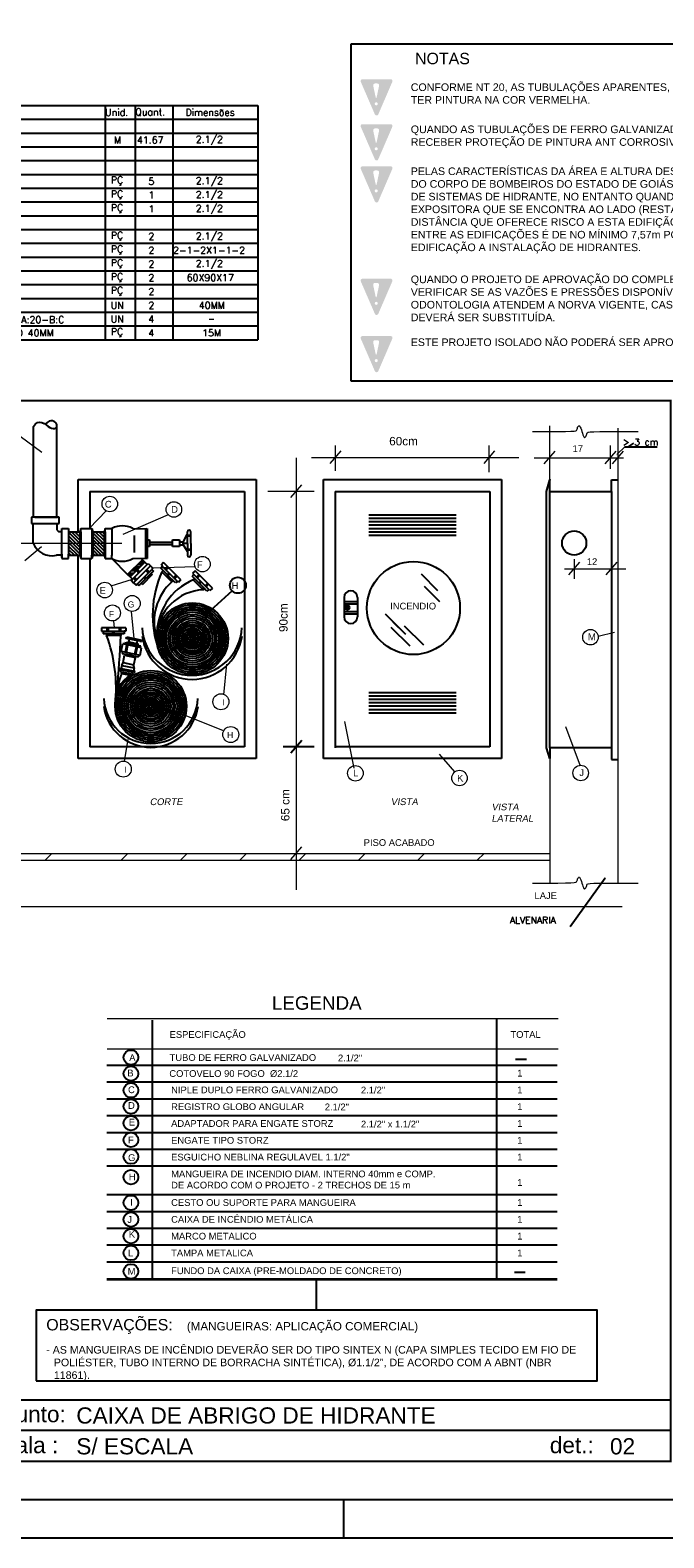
# Model space of a CAD drawing. Header units: millimetres. Extents: x 0 to 1189, y 0 to 841.
# Tile 3 of 58: x 248 to 413, y 0 to 394. Entities that reach past the tile are written whole.
import ezdxf
from ezdxf.enums import TextEntityAlignment as Align

# ---------------------------------------------------------------- set-up
doc = ezdxf.new("R2010")
doc.units = ezdxf.units.MM
doc.header["$LTSCALE"] = 8
for name, pattern in [('CONTINUO', [0]), ('HIDDEN', [0.375, 0.25, -0.125]), ('HIDDENX2', [0.75, 0.5, -0.25]), ('Projeção', [3.96875, 2.38125, -1.5875])]:
    doc.linetypes.add(name, pattern=pattern)
for name, color, linetype in [('A1-A4-AUX', 8, 'Continuous'), ('A4-CONTEUDO', 2, 'Continuous'), ('A4-TXT', 3, 'Continuous'), ('AF', 5, 'Continuous'), ('ANOT', 3, 'Continuous'), ('H-ANOT-BALAO', 255, 'Continuous'), ('H-ANOT-COM-TXT', 3, 'Continuous'), ('H-FOLHAS', 7, 'Continuous'), ('H-MAT-GRADE', 254, 'Continuous'), ('H-MAT-TITULO3', 7, 'Continuous'), ('H-MAT-TXTAB', 7, 'Continuous'), ('HID-PRANCHA', 30, 'Continuous'), ('ID-DETALHES', 1, 'Continuous'), ('ID_CONEXAO', 10, 'Continuous'), ('ID_CX', 10, 'Continuous'), ('ID_MANG', 75, 'Continuous'), ('ID_TUBO', 10, 'Continuous'), ('ID_TXT', 3, 'Continuous'), ('INC_NOTAS', 3, 'Continuous'), ('TITULO', 20, 'Continuous')]:
    doc.layers.add(name, color=color, linetype=linetype)
doc.layers.add('ARQ-PRJ', color=8, linetype='Projeção', lineweight=9)
doc.layers.add('HID-PRANCHA-MODEL', color=30, linetype='Continuous', plot=False)
doc.layers.add('HID-VIEWPORT', color=252, linetype='Continuous', plot=False)
doc.styles.add('ari20', font='arial.ttf')
doc.styles.add('ARIAL', font='arial.ttf')
doc.styles.add('PADRAO', font='ROMANS.shx')
doc.styles.add('ROMAN', font='arial.ttf', dxfattribs={"width": 0.9})
doc.styles.add('ROMANS', font='romans')
doc.styles.add('SIMPLEX', font='arial.ttf')
doc.styles.add('TXT_MATERIAL', font='romans.shx')

# ---------------------------------------------------------------- blocks, each defined once
blk = doc.blocks.new('*X16')
at = {"color": 0}
for p, q in [((1.36539, 5.59063), (1.3668, 5.59063)), ((1.36601, 5.59125), (1.36642, 5.59125)), ((1.36206, 5.58688), (1.36305, 5.58688)), ((1.36226, 5.5875), (1.36368, 5.5875)), ((1.36414, 5.58937), (1.36555, 5.58937)), ((1.36476, 5.59), (1.36618, 5.59))]:
    blk.add_line(p, q, dxfattribs=at)
blk = doc.blocks.new('TR')
at = {"color": 2}
blk.add_line((-0.00156, -0.00181), (0.00169, 0.00196), dxfattribs=at)
blk = doc.blocks.new('*X18')
at = {"color": 0}
for p, q in [((1.41448, 5.57722), (1.41514, 5.57788)), ((1.4145, 5.57706), (1.4153, 5.57786)), ((1.41452, 5.57743), (1.41493, 5.57785)), ((1.41454, 5.57693), (1.41543, 5.57782)), ((1.41461, 5.57682), (1.41554, 5.57775)), ((1.41469, 5.57672), (1.41564, 5.57767)), ((1.41479, 5.57665), (1.41571, 5.57757)), ((1.41491, 5.57659), (1.41577, 5.57745)), ((1.41505, 5.57655), (1.41581, 5.57731)), ((1.41523, 5.57655), (1.41581, 5.57713)), ((1.4155, 5.57665), (1.41572, 5.57686))]:
    blk.add_line(p, q, dxfattribs=at)
blk = doc.blocks.new('MARGEM-DETALHES-A4')
at = {"layer": 'A1-A4-AUX'}
for p, q in [((18.5, 1.6), (0, 1.6)), ((18.5, 0.8), (0, 0.8))]:
    blk.add_line(p, q, dxfattribs=at)
at = {"layer": 'A1-A4-AUX', "linetype": 'HIDDEN', "const_width": 0.05}
blk.add_lwpolyline([(0, 27.7), (18.5, 27.7), (18.5, 0), (0, 0)], close=True, dxfattribs=at)
at = {"layer": 'A4-CONTEUDO', "style": 'ARIAL'}
for tag, p in [('CONTEÚDO', (2.97, 0.858)), ('ESCALA', (2.97, 0.053))]:
    blk.add_attdef(tag, text='', height=0.423, dxfattribs=at).set_placement(p, align=Align.BOTTOM_LEFT)
blk.add_attdef('DETALHE', text='', height=0.423, dxfattribs=at).set_placement((17.243, 0.053), align=Align.BOTTOM_CENTER)
at = {"layer": 'A4-TXT', "style": 'ARIAL'}
for s, p in [('assunto:', (0.462, 1.02)), ('escala :', (0.462, 0.211)), ('det.:', (15.342, 0.211))]:
    blk.add_text(s, height=0.423, dxfattribs=at).set_placement(p)
blk = doc.blocks.new('*E38')
at = {"layer": 'HID-PRANCHA-MODEL'}
blk.add_lwpolyline([(0, 0), (1154, 0)], dxfattribs=at)
blk = doc.blocks.new('A0')
at = {"layer": 'HID-PRANCHA', "color": 254}
blk.add_line((32.95, 1), (32.95, 0), dxfattribs=at)
blk.add_lwpolyline([(0, 0), (118.9, 0), (118.9, 84.1), (0, 84.1)], close=True, dxfattribs=at)
at = {"layer": 'HID-PRANCHA'}
blk.add_lwpolyline([(2.5, 1), (117.9, 1), (117.9, 83.1), (2.5, 83.1)], close=True, dxfattribs=at)
blk = doc.blocks.new('A0 ABNT')
at = {"layer": 'HID-PRANCHA'}
blk.add_blockref('A0', (0, 0), dxfattribs=at)

msp = doc.modelspace()

# ---------------------------------------------------------------- hatches: boundary and pattern name
h = msp.add_hatch(color=1)
h.paths.add_polyline_path([(342.28, 380.3, 0.539654), (341.84, 380.97), (334.47, 380.97, 0.539654), (334.03, 380.3), (337.72, 371.78, 0.656693), (338.6, 371.78)])
h.paths.add_polyline_path([(338.82, 379.28), (338.17, 376.2, -0.809448), (337.94, 376.2), (337.28, 379.28, -0.477779), (337.75, 379.86), (338.35, 379.86, -0.476421)], flags=16)
h.paths.add_polyline_path([(338.49, 374.54, -1), (337.66, 374.54, -1)], flags=16)
h = msp.add_hatch(color=1)
h.paths.add_polyline_path([(342.28, 368.56, 0.539654), (341.84, 369.23), (334.47, 369.23, 0.539654), (334.03, 368.56), (337.72, 360.04, 0.656693), (338.6, 360.04)])
h.paths.add_polyline_path([(338.82, 367.54), (338.17, 364.47, -0.809448), (337.94, 364.46), (337.28, 367.54, -0.477779), (337.75, 368.12), (338.35, 368.12, -0.476421)], flags=16)
h.paths.add_polyline_path([(338.49, 362.8, -1), (337.66, 362.8, -1)], flags=16)
h = msp.add_hatch(color=1)
h.paths.add_polyline_path([(342.28, 357.56, 0.539654), (341.84, 358.23), (334.47, 358.23, 0.539654), (334.03, 357.56), (337.72, 349.05, 0.656693), (338.6, 349.05)])
h.paths.add_polyline_path([(338.82, 356.55), (338.17, 353.47, -0.809448), (337.94, 353.47), (337.28, 356.54, -0.477779), (337.75, 357.13), (338.35, 357.13, -0.476421)], flags=16)
h.paths.add_polyline_path([(338.49, 351.8, -1), (337.66, 351.8, -1)], flags=16)
h = msp.add_hatch(color=1)
h.paths.add_polyline_path([(342.28, 328.2, 0.539654), (341.84, 328.87), (334.47, 328.87, 0.539654), (334.03, 328.2), (337.72, 319.68, 0.656693), (338.6, 319.68)])
h.paths.add_polyline_path([(338.82, 327.18), (338.17, 324.1, -0.809448), (337.94, 324.1), (337.28, 327.18, -0.477779), (337.75, 327.76), (338.35, 327.76, -0.476421)], flags=16)
h.paths.add_polyline_path([(338.49, 322.44, -1), (337.66, 322.44, -1)], flags=16)
h = msp.add_hatch(color=1)
h.paths.add_polyline_path([(342.28, 313.23, 0.539654), (341.84, 313.9), (334.47, 313.9, 0.539654), (334.03, 313.23), (337.72, 304.72, 0.656693), (338.6, 304.72)])
h.paths.add_polyline_path([(338.82, 312.22), (338.17, 309.14, -0.809448), (337.94, 309.14), (337.28, 312.22, -0.477779), (337.75, 312.8), (338.35, 312.8, -0.476421)], flags=16)
h.paths.add_polyline_path([(338.49, 307.47, -1), (337.66, 307.47, -1)], flags=16)
at = {"layer": 'ID_CONEXAO'}
h = msp.add_hatch(dxfattribs=at)
h.set_pattern_fill('ANSI31', color=256, scale=0.010003, style=0)
h.set_pattern_definition([(135, (3923.35577, -1349.63207), (0.44912509, 0.44912509), [])])
h.paths.add_polyline_path([(257.68, 259.68), (257.68, 262.78), (260.64, 262.78), (260.64, 259.68)])
h.paths.add_polyline_path([(257.68, 256.64), (257.68, 259.68), (260.64, 259.68), (260.64, 256.64)])
h = msp.add_hatch(dxfattribs=at)
h.set_pattern_fill('ANSI31', color=256, scale=0.010003, style=0)
h.set_pattern_definition([(135, (3917.0039, -1349.63207), (0.44912509, 0.44912509), [])])
h.paths.add_polyline_path([(264.03, 259.68), (264.03, 262.78), (266.99, 262.78), (266.99, 259.68)])
h.paths.add_polyline_path([(264.03, 256.64), (264.03, 259.68), (266.99, 259.68), (266.99, 256.64)])

# ---------------------------------------------------------------- linework, layer by layer
at = {"color": 2}
for p, q in [((331.51, 390.17), (482.32, 390.17)), ((331.51, 302.08), (331.51, 390.17)), ((482.32, 302.08), (331.51, 302.08))]:
    msp.add_line(p, q, dxfattribs=at)
msp.add_line((322.5, 59.43), (322.5, 67.41))
at = {"layer": 'AF'}
msp.add_lwpolyline([(249.24, 41.03), (395.76, 41.03), (395.76, 59.43), (249.24, 59.43)], close=True, dxfattribs=at)
at = {"layer": 'ARQ-PRJ', "linetype": 'CONTINUO'}
for p, q in [((245.05, 287.78), (250.66, 283.6)), ((383.47, 276.32), (383.47, 290.44)), ((401.23, 289.79), (401.23, 170.78)), ((327.41, 278.71), (327.41, 285.31)), ((367.61, 278.38), (367.61, 285.31)), ((381.99, 280.5), (384.85, 283.8)), ((397.89, 280.5), (400.75, 283.8)), ((399.26, 279.19), (399.26, 285.32)), ((399.81, 280.51), (402.67, 283.82)), ((400.99, 283.01), (403.03, 284.92)), ((317.13, 282.09), (317.13, 169.24)), ((321.14, 282.17), (375.35, 282.17)), ((379.3, 282.08), (402.69, 282.08)), ((309.71, 273.34), (321.84, 273.34)), ((267.6, 268.35), (263.04, 263.66)), ((283.72, 267.23), (271.9, 262.1)), ((271.61, 259.68), (238.5, 259.68)), ((250.61, 258.83), (246.28, 255.16)), ((290.88, 253.61), (279.72, 253.27)), ((387.29, 253.11), (403.3, 253.11)), ((388.43, 251.53), (391.29, 254.83)), ((389.8, 255.61), (389.8, 250.48)), ((398.16, 251.53), (401.01, 254.83)), ((268.79, 248.64), (274.37, 250.4)), ((268.79, 248.64), (274.37, 250.4)), ((274.81, 234.9), (274.15, 241.97)), ((269.38, 239.49), (269.57, 237.69)), ((396.07, 235.49), (400.34, 236.54)), ((298.21, 220.15), (299.06, 228.19)), ((298.2, 210.81), (286.26, 215.57)), ((332.32, 201.07), (329.86, 213.22)), ((391.43, 201.51), (387.59, 211.79)), ((272.33, 202.84), (273.29, 208.5)), ((358.65, 200.11), (354.61, 204.65)), ((383.47, 203.53), (383.47, 170.78)), ((238.72, 178.77), (383.47, 178.77)), ((251.54, 177.01), (253.29, 178.77)), ((271.39, 177.01), (273.14, 178.77)), ((286.9, 177.01), (288.66, 178.77)), ((302.42, 177.01), (304.18, 178.77)), ((317.94, 177.01), (319.69, 178.77)), ((333.45, 177.01), (335.21, 178.77)), ((348.97, 177.01), (350.72, 178.77)), ((364.48, 177.01), (366.24, 178.77)), ((238.72, 177.01), (383.47, 177.01)), ((242.19, 164.94), (402.35, 164.94))]:
    msp.add_line(p, q, dxfattribs=at)
for points in [[(378.9, 288.95), (382.67, 288.95), (385.51, 288.96), (387.54, 288.97), (388.91, 289.01), (389.76, 289.06), (390.21, 289.15), (390.4, 289.26), (390.47, 289.42), (390.54, 289.61), (390.62, 289.83), (390.7, 290.05), (390.8, 290.24), (390.91, 290.39), (391.03, 290.48), (391.15, 290.47), (391.27, 290.36), (391.4, 290.12), (391.53, 289.79), (391.67, 289.38), (391.8, 288.95), (391.94, 288.52), (392.07, 288.11), (392.2, 287.78), (392.33, 287.54), (392.46, 287.43), (392.58, 287.42), (392.7, 287.51), (392.8, 287.66), (392.9, 287.85), (392.99, 288.07), (393.07, 288.29), (393.13, 288.48), (393.21, 288.64), (393.43, 288.75), (393.95, 288.84), (394.92, 288.89), (396.51, 288.93), (398.87, 288.94), (402.17, 288.95), (406.54, 288.95)], [(378.9, 171.02), (382.67, 171.02), (385.51, 171.02), (387.54, 171.04), (388.91, 171.07), (389.76, 171.13), (390.21, 171.21), (390.4, 171.33), (390.47, 171.49), (390.54, 171.68), (390.62, 171.9), (390.7, 172.11), (390.8, 172.31), (390.91, 172.46), (391.03, 172.54), (391.15, 172.54), (391.27, 172.42), (391.4, 172.19), (391.53, 171.85), (391.67, 171.45), (391.8, 171.02), (391.94, 170.58), (392.07, 170.18), (392.2, 169.84), (392.33, 169.61), (392.46, 169.49), (392.58, 169.49), (392.7, 169.57), (392.8, 169.73), (392.9, 169.92), (392.99, 170.14), (393.07, 170.35), (393.13, 170.55), (393.21, 170.7), (393.43, 170.82), (393.95, 170.9), (394.92, 170.96), (396.51, 170.99), (398.87, 171.01), (402.17, 171.02), (406.54, 171.02)]]:
    msp.add_lwpolyline(points, dxfattribs=at)
for centre, radius in [((268.45, 270.03), 2.03), ((285.2, 268.6), 2.03), ((292.65, 254.32), 2.03), ((267.12, 247.54), 2.03), ((267.12, 247.54), 2.03), ((274.3, 244.05), 2.09), ((269.15, 241.56), 2.09), ((394.05, 235.23), 2.03), ((297.49, 218.37), 2.09), ((300.05, 209.82), 2.09), ((271.98, 200.78), 2.09), ((332.63, 199.69), 2.03), ((391.5, 199.77), 2.03), ((359.83, 198.45), 2.03)]:
    msp.add_circle(centre, radius, dxfattribs=at)
msp.add_solid([(401.04, 282.95), (400.94, 283.06), (400.68, 282.71)], dxfattribs=at)
at = {"layer": 'H-ANOT-BALAO'}
for p, q in [((403.03, 284.92), (411.46, 284.92)), ((405.31, 285.93), (403.95, 285.07)), ((300.4, 247.35), (293.71, 241.23)), ((313.79, 206.65), (321.87, 206.65))]:
    msp.add_line(p, q, dxfattribs=at)
msp.add_circle((301.91, 248.79), 2.09, dxfattribs=at)
at = {"layer": 'H-MAT-GRADE'}
for p, q in [((178.36, 374.12), (307.1, 374.12)), ((267.24, 374.12), (267.24, 312.92)), ((275.04, 374.12), (275.04, 312.92)), ((284.9, 374.12), (284.9, 312.92)), ((307.1, 374.12), (307.1, 312.92)), ((307.1, 374.12), (307.1, 312.92)), ((178.36, 370.52), (307.1, 370.52)), ((178.36, 366.92), (307.1, 366.92)), ((178.36, 363.32), (307.1, 363.32)), ((178.36, 359.72), (307.1, 359.72)), ((178.36, 356.12), (307.1, 356.12)), ((178.36, 352.52), (307.1, 352.52)), ((178.36, 348.92), (307.1, 348.92)), ((178.36, 345.32), (307.1, 345.32)), ((178.36, 341.72), (307.1, 341.72)), ((178.36, 338.12), (307.1, 338.12)), ((178.36, 334.52), (307.1, 334.52)), ((178.36, 330.92), (307.1, 330.92)), ((178.36, 327.32), (307.1, 327.32)), ((178.36, 323.72), (307.1, 323.72)), ((178.36, 320.12), (307.1, 320.12)), ((178.36, 316.52), (307.1, 316.52)), ((178.36, 312.92), (307.1, 312.92))]:
    msp.add_line(p, q, dxfattribs=at)
at = {"layer": 'HID-VIEWPORT', "linetype": 'Continuous'}
msp.add_lwpolyline([(25, 10), (1179, 10), (1179, 831), (25, 831)], close=True, dxfattribs=at)
at = {"layer": 'ID-DETALHES', "color": 1}
msp.add_line((277.78, 263.53), (278.2, 263.66), dxfattribs=at)
at = {"layer": 'ID-DETALHES'}
msp.add_line((397.92, 172.3), (388.79, 159.55), dxfattribs=at)
msp.add_solid([(397.86, 172.34), (397.98, 172.26), (398.18, 172.66)], dxfattribs=at)
at = {"layer": 'ID_CONEXAO'}
for p, q in [((255.24, 266.62), (247.99, 266.62)), ((247.99, 266.62), (247.99, 264.93)), ((247.99, 264.93), (248.84, 264.93)), ((247.99, 264.93), (255.24, 264.93)), ((248.42, 259.79), (248.42, 264.93)), ((248.84, 266.62), (254.77, 266.62)), ((254.64, 264.93), (254.64, 263.25)), ((255.24, 264.93), (255.24, 266.62)), ((255.95, 262.73), (255.16, 262.73)), ((255.95, 263.66), (257.64, 263.66)), ((255.95, 263.64), (255.97, 263.66)), ((255.95, 256.89), (255.95, 263.64)), ((257.64, 263.66), (257.64, 262.78)), ((257.64, 263.66), (257.64, 262.81)), ((257.64, 263.66), (257.64, 262.81)), ((257.64, 262.81), (257.64, 256.86)), ((257.64, 262.81), (257.64, 256.86)), ((257.64, 262.81), (257.64, 256.89)), ((257.64, 262.78), (257.64, 256.61)), ((257.64, 262.78), (260.64, 262.78)), ((260.62, 262.78), (260.64, 262.78)), ((260.87, 263.66), (260.64, 262.78)), ((260.64, 262.78), (260.64, 256.64)), ((260.87, 263.66), (263.8, 263.66)), ((260.87, 262.78), (260.87, 263.66)), ((260.87, 262.78), (260.87, 256.61)), ((263.8, 263.66), (264.03, 262.78)), ((263.8, 263.66), (263.8, 262.78)), ((263.8, 263.66), (263.8, 262.78)), ((263.8, 262.78), (264.35, 262.78)), ((263.8, 262.78), (263.8, 256.61)), ((263.8, 262.78), (263.8, 256.61)), ((264.03, 262.78), (264.03, 256.64)), ((264.03, 262.78), (267.02, 262.78)), ((264.03, 262.78), (264.59, 262.78)), ((264.03, 262.78), (266.99, 262.78)), ((264.03, 262.78), (266.99, 262.78)), ((266.99, 262.78), (266.99, 256.64)), ((267.25, 263.66), (267.02, 262.78)), ((267.25, 262.78), (267.25, 263.66)), ((267.25, 263.66), (269, 263.66)), ((267.25, 262.78), (267.25, 256.61)), ((269, 263.66), (269, 262.78)), ((269, 262.78), (269, 256.61)), ((274.46, 263.66), (277.78, 263.53)), ((274.83, 261.81), (274.83, 257.35)), ((277.78, 263.53), (277.78, 255.92)), ((278.19, 263.66), (278.19, 255.76)), ((278.19, 260.65), (278.79, 260.65)), ((278.79, 260.65), (278.79, 258.9)), ((278.79, 260.04), (284.88, 260.04)), ((284.88, 258.9), (284.88, 260.65)), ((284.88, 260.65), (286.64, 260.65)), ((286.64, 260.65), (286.64, 258.9)), ((286.64, 260.12), (287.52, 260.12)), ((287.52, 259.9), (288.7, 262.02)), ((287.52, 260.12), (287.52, 259.24)), ((288.7, 261.86), (289.58, 261.86)), ((289.58, 261.59), (288.7, 261.59)), ((288.73, 259.71), (288.73, 262.78)), ((289.6, 259.71), (289.6, 262.78)), ((255.95, 256.63), (254.5, 256.63)), ((255.95, 256.04), (255.95, 256.89)), ((255.95, 256.89), (255.95, 255.76)), ((255.95, 256.04), (255.95, 256.63)), ((255.95, 256.04), (255.95, 256.46)), ((257.64, 256.04), (257.64, 256.89)), ((257.64, 256.04), (257.64, 256.89)), ((257.64, 255.76), (257.64, 256.64)), ((257.64, 256.64), (260.64, 256.64)), ((260.62, 256.64), (260.64, 256.64)), ((260.64, 256.64), (260.87, 255.76)), ((260.87, 256.64), (260.87, 255.76)), ((264.03, 256.64), (263.8, 255.76)), ((263.8, 256.64), (264.35, 256.64)), ((263.8, 255.76), (263.8, 256.64)), ((263.8, 255.76), (263.8, 256.64)), ((264.03, 256.64), (264.59, 256.64)), ((264.03, 256.64), (266.99, 256.64)), ((267.02, 256.64), (267.25, 255.76)), ((267.25, 256.64), (267.25, 255.76)), ((269, 255.76), (269, 256.64)), ((278.79, 258.9), (278.19, 258.9)), ((278.79, 259.44), (284.88, 259.44)), ((286.64, 258.9), (284.88, 258.9)), ((287.52, 259.24), (286.64, 259.24)), ((287.52, 259.81), (288.73, 259.81)), ((287.52, 259.55), (288.7, 257.69)), ((288.7, 258.2), (289.58, 258.2)), ((289.58, 257.93), (288.7, 257.93)), ((288.73, 259.71), (288.73, 256.64)), ((289.6, 259.71), (289.6, 256.64)), ((255.95, 255.76), (257.64, 255.76)), ((260.87, 255.76), (263.8, 255.76)), ((267.25, 255.76), (269, 255.76)), ((269, 255.76), (273.12, 251.64)), ((276.96, 255.47), (273.12, 251.64)), ((277.58, 254.85), (273.75, 251.02)), ((274.16, 252.69), (275.45, 252.69)), ((278.2, 254.23), (274.37, 250.4)), ((274.46, 255.76), (277.78, 255.92)), ((274.68, 249.47), (279.1, 253.89)), ((274.69, 253.21), (275.91, 253.21)), ((278.5, 253.29), (274.99, 249.78)), ((275.3, 248.85), (279.4, 252.94)), ((275.46, 252.71), (276.08, 252.09)), ((275.68, 252.94), (276.3, 252.32)), ((279.53, 252.19), (276.05, 248.71)), ((276.57, 255.86), (276.97, 255.46)), ((276.96, 255.47), (277.58, 254.85)), ((277.58, 254.85), (278.2, 254.23)), ((277.78, 255.92), (278.2, 255.76)), ((277.89, 252.68), (278.51, 252.06)), ((278.11, 252.91), (278.73, 252.29)), ((278.2, 254.23), (278.48, 254.51)), ((278.48, 254.51), (279.11, 253.88)), ((278.82, 253.61), (279.1, 253.89)), ((279.85, 252.51), (278.91, 251.57)), ((279.1, 253.89), (279.73, 253.26)), ((279.72, 253.27), (279.41, 252.96)), ((279.41, 252.96), (279.85, 252.51)), ((273.12, 251.64), (273.75, 251.02)), ((273.75, 251.02), (274.37, 250.4)), ((274.37, 250.4), (274.06, 250.09)), ((274.06, 250.09), (274.68, 249.47)), ((274.66, 250.7), (275.28, 250.08)), ((274.99, 249.78), (274.68, 249.47)), ((274.68, 249.47), (275.3, 248.85)), ((274.88, 250.93), (275.5, 250.3)), ((275.3, 248.85), (275.61, 249.16)), ((275.61, 249.16), (276.05, 248.71)), ((276.05, 248.71), (276.67, 249.33)), ((276.05, 248.71), (276.36, 249.02)), ((276.67, 249.33), (276.98, 249.02)), ((279.54, 251.58), (276.98, 249.02)), ((277.31, 250.84), (277.75, 250.41)), ((277.53, 251.07), (277.97, 250.63)), ((279.23, 251.89), (279.54, 251.58)), ((271.46, 231.58), (271.85, 233.47)), ((276.74, 232.46), (271.85, 233.47)), ((272.19, 233.4), (272.29, 233.89)), ((272.29, 233.89), (276.49, 233.02)), ((272.55, 231.36), (272.94, 233.24)), ((272.8, 231.31), (273.18, 233.19)), ((272.98, 233.75), (273.05, 234.09)), ((273.05, 234.09), (275.88, 233.51)), ((274.27, 232.97), (274.38, 233.46)), ((274.52, 232.92), (274.62, 233.41)), ((275.02, 230.85), (275.4, 232.74)), ((275.26, 230.8), (275.65, 232.68)), ((275.81, 233.17), (275.88, 233.51)), ((276.35, 230.58), (276.74, 232.46)), ((276.39, 232.54), (276.49, 233.02)), ((271.46, 231.58), (276.35, 230.58)), ((271.81, 231.51), (271.71, 231.02)), ((271.71, 231.02), (272.75, 230.81)), ((272.39, 230.87), (272.32, 230.53)), ((272.32, 230.53), (275.15, 229.95)), ((272.75, 230.81), (275.91, 230.15)), ((273.89, 231.08), (273.79, 230.59)), ((274.13, 231.03), (274.03, 230.54)), ((275.22, 230.29), (275.15, 229.95)), ((276.01, 230.65), (275.91, 230.15))]:
    msp.add_line(p, q, dxfattribs=at)
at = {"layer": 'ID_CONEXAO', "color": 240}
for p, q in [((282.2, 253.76), (281.75, 253.3)), ((281.75, 253.3), (282.71, 252.34)), ((285.31, 249.73), (281.75, 253.3)), ((282.52, 254.71), (281.87, 254.07)), ((281.88, 254.08), (282.2, 253.76)), ((281.88, 254.08), (286.09, 249.87)), ((282.38, 252.67), (282.06, 252.35)), ((284.69, 249.72), (282.06, 252.35)), ((287.05, 250.18), (282.52, 254.71)), ((283.54, 253.71), (282.9, 253.07)), ((283.76, 253.48), (283.12, 252.84)), ((290.72, 252.57), (290.09, 251.93)), ((295.26, 248.03), (290.72, 252.57)), ((283.93, 252.01), (283.49, 251.56)), ((284.16, 251.79), (283.71, 251.34)), ((285.64, 249.4), (284.68, 250.37)), ((285.01, 250.04), (284.69, 249.72)), ((285.82, 251.42), (285.18, 250.78)), ((286.05, 251.2), (285.41, 250.56)), ((286.1, 249.86), (285.64, 249.4)), ((286.42, 249.54), (286.1, 249.86)), ((287.05, 250.18), (286.41, 249.53)), ((290.41, 251.61), (289.95, 251.16)), ((293.52, 247.59), (289.95, 251.16)), ((290.09, 251.93), (294.29, 247.73)), ((290.59, 250.52), (290.27, 250.2)), ((292.89, 247.58), (290.27, 250.2)), ((291.74, 251.56), (291.1, 250.93)), ((291.96, 251.33), (291.33, 250.7)), ((292.14, 249.86), (291.69, 249.42)), ((292.36, 249.64), (291.92, 249.19)), ((293.85, 247.26), (292.88, 248.23)), ((294.02, 249.27), (293.39, 248.64)), ((294.25, 249.05), (293.62, 248.41)), ((293.21, 247.9), (292.89, 247.58)), ((294.3, 247.72), (293.85, 247.26)), ((294.62, 247.4), (294.3, 247.72)), ((295.26, 248.03), (294.61, 247.39)), ((266.26, 237.69), (266.26, 236.78)), ((272.67, 237.69), (266.26, 237.69)), ((266.26, 236.79), (266.71, 236.79)), ((266.26, 236.79), (272.2, 236.79)), ((266.71, 236.79), (266.71, 236.14)), ((267.69, 237.7), (267.69, 236.8)), ((268.01, 237.69), (268.01, 236.79)), ((269.17, 236.77), (269.17, 236.14)), ((269.49, 236.78), (269.49, 236.14)), ((270.92, 237.69), (270.92, 236.79)), ((271.24, 237.7), (271.24, 236.8)), ((272.67, 236.79), (272.22, 236.79)), ((272.22, 236.79), (272.22, 236.14)), ((272.67, 237.69), (272.67, 236.78)), ((271.75, 236.14), (266.71, 236.14)), ((267.61, 236.14), (267.61, 235.69)), ((271.32, 235.69), (267.61, 235.69)), ((272.22, 236.14), (270.85, 236.14)), ((271.32, 236.14), (271.32, 235.69))]:
    msp.add_line(p, q, dxfattribs=at)
at = {"layer": 'ID_CONEXAO'}
for centre, radius, start, end in [((271.73, 258.12), 6.18, 63.8143, 116.1857), ((258.67, 266.83), 5.4, 221.5805, 229.3608), ((289.17, 262.78), 0.439, 0, 180), ((253.38, 261.91), 5.4, 203.0872, 281.9759), ((289.17, 256.64), 0.439, 180, 0), ((271.73, 260.77), 5.7, 241.4311, 298.5689)]:
    msp.add_arc(centre, radius, start, end, dxfattribs=at)
at = {"layer": 'ID_CX'}
for p, q in [((260.16, 276.39), (306.68, 276.39)), ((260.16, 262.78), (260.16, 276.39)), ((306.68, 276.39), (306.68, 203.54)), ((324.3, 203.54), (324.3, 276.39)), ((324.3, 203.54), (324.3, 276.39)), ((324.3, 276.39), (370.82, 276.39)), ((324.3, 276.39), (370.82, 276.39)), ((370.82, 276.39), (370.82, 203.54)), ((370.82, 276.39), (370.82, 203.54)), ((382.59, 273.28), (383.47, 276.32)), ((383.47, 273.28), (383.47, 276.32)), ((399.53, 276.37), (401.23, 276.37)), ((399.53, 273.28), (399.53, 276.37)), ((263.23, 273.32), (303.61, 273.32)), ((263.23, 273.32), (303.61, 273.32)), ((263.23, 273.32), (263.23, 263.66)), ((263.23, 273.32), (263.23, 263.66)), ((303.61, 273.32), (303.61, 206.61)), ((327.37, 273.32), (327.37, 206.36)), ((327.37, 273.32), (367.75, 273.32)), ((327.37, 273.32), (336.15, 273.32)), ((367.75, 273.32), (367.75, 206.61)), ((382.59, 206.36), (382.59, 273.28)), ((383.47, 206.36), (383.47, 273.28)), ((383.47, 273.28), (399.53, 273.28)), ((399.53, 273.28), (399.53, 206.36)), ((336.15, 267.17), (358.97, 267.17)), ((336.15, 267.17), (358.89, 267.17)), ((336.15, 266.29), (358.97, 266.29)), ((336.15, 265.42), (358.97, 265.42)), ((336.15, 264.54), (358.97, 264.54)), ((336.15, 263.66), (358.97, 263.66)), ((336.15, 262.78), (358.97, 262.78)), ((336.15, 261.91), (358.93, 261.91)), ((260.16, 203.54), (260.16, 256.64)), ((263.23, 255.76), (263.23, 206.61)), ((349.77, 251.8), (354.11, 247.47)), ((350.58, 248.56), (354.62, 244.52)), ((329.67, 245.62), (329.67, 240.55)), ((329.67, 244.6), (333.13, 244.6)), ((333.18, 245.62), (333.18, 240.55)), ((329.67, 243.97), (333.13, 243.97)), ((329.67, 241.94), (333.13, 241.94)), ((329.67, 241.31), (333.13, 241.31)), ((340.37, 241.36), (345.7, 236.03)), ((341.89, 237.88), (346.82, 232.95)), ((345.7, 236.03), (342.54, 239.19)), ((345.38, 238.24), (350.4, 233.22)), ((336.15, 220.78), (358.89, 220.78)), ((336.15, 220.78), (358.97, 220.78)), ((336.15, 219.91), (358.97, 219.91)), ((336.15, 219.03), (358.97, 219.03)), ((336.15, 218.15), (358.97, 218.15)), ((336.15, 217.27), (358.97, 217.27)), ((336.15, 216.39), (358.97, 216.39)), ((336.15, 215.52), (358.93, 215.52)), ((303.61, 206.61), (263.23, 206.61)), ((367.75, 206.61), (327.37, 206.61)), ((383.47, 203.53), (382.59, 206.36)), ((383.47, 206.36), (383.47, 203.53)), ((399.53, 206.36), (383.47, 206.36)), ((399.53, 206.36), (399.53, 203.26)), ((306.68, 203.54), (260.16, 203.54)), ((370.82, 203.54), (324.3, 203.54)), ((370.82, 203.54), (324.3, 203.54)), ((399.53, 203.26), (401.23, 203.26))]:
    msp.add_line(p, q, dxfattribs=at)
for centre, radius in [((389.8, 259.82), 3.17), ((347.8, 242.84), 12.15), ((330.49, 242.97), 0.586)]:
    msp.add_circle(centre, radius, dxfattribs=at)
for centre, start, end in [((331.42, 245.62), 0, 180), ((331.42, 240.55), 180, 0)]:
    msp.add_arc(centre, 1.76, start, end, dxfattribs=at)
msp.add_point((383.47, 276.32), dxfattribs=at)
at = {"layer": 'ID_MANG'}
for p, q in [((272.71, 234.92), (272.8, 235.32)), ((273.12, 234.83), (272.71, 234.92)), ((272.8, 235.32), (276.82, 234.49)), ((276.33, 234.17), (273.12, 234.83)), ((273.42, 234.02), (273.57, 234.74)), ((275.51, 233.58), (275.66, 234.31)), ((276.33, 234.17), (276.73, 234.09)), ((276.73, 234.09), (276.82, 234.49)), ((271.57, 227.88), (271.93, 228.63)), ((271.93, 228.63), (272.32, 230.53)), ((271.93, 228.63), (274.76, 228.05)), ((274.76, 228.05), (275.15, 229.95)), ((270.91, 226.76), (271, 227.16)), ((271.32, 226.68), (270.91, 226.76)), ((271, 227.16), (275.02, 226.33)), ((271, 227.16), (275.02, 226.33)), ((271.23, 226.28), (271.32, 226.68)), ((271.64, 226.19), (271.23, 226.28)), ((274.53, 226.01), (271.32, 226.68)), ((271.57, 227.88), (271.4, 227.08)), ((271.55, 225.78), (271.64, 226.19)), ((271.55, 225.78), (273.96, 225.28)), ((271.57, 227.88), (274.78, 227.22)), ((271.64, 226.19), (274.05, 225.69)), ((273.96, 225.28), (274.05, 225.69)), ((274.05, 225.69), (274.45, 225.61)), ((274.45, 225.61), (274.53, 226.01)), ((274.53, 226.01), (274.93, 225.93)), ((274.78, 227.22), (274.61, 226.4)), ((274.78, 227.22), (274.76, 228.05)), ((274.93, 225.93), (275.02, 226.33))]:
    msp.add_line(p, q, dxfattribs=at)
at = {"layer": 'ID_MANG', "color": 75}
for p, q in [((280.74, 233.74), (280.9, 233.04)), ((280.9, 232.56), (281.2, 231.86)), ((290.06, 234.9), (290.34, 234.86)), ((279.18, 217.22), (279.46, 217.17))]:
    msp.add_line(p, q, dxfattribs=at)
for centre, radius in [((290.05, 234.89), 9.31), ((290.05, 234.89), 8.81), ((290.05, 234.89), 8.29), ((290.05, 234.89), 7.8), ((290.05, 234.89), 7.37), ((290.05, 234.89), 6.88), ((290.05, 234.89), 6.31), ((290.05, 234.89), 5.81), ((290.05, 234.89), 5.25), ((290.05, 234.89), 4.68), ((290.05, 234.89), 4.19), ((290.05, 234.89), 3.69), ((290.05, 234.89), 3.27), ((290.05, 234.89), 2.77), ((290.05, 234.89), 2.28), ((290.05, 234.89), 1.85), ((290.05, 234.89), 1.5), ((290.05, 234.89), 1.07), ((279.17, 217.2), 9.31), ((279.17, 217.2), 8.81), ((279.17, 217.2), 8.29), ((279.17, 217.2), 7.8), ((279.17, 217.2), 7.37), ((279.17, 217.2), 6.88), ((279.17, 217.2), 6.31), ((279.17, 217.2), 5.81), ((279.17, 217.2), 5.25), ((279.17, 217.2), 4.68), ((279.17, 217.2), 4.19), ((279.17, 217.2), 3.69), ((279.17, 217.2), 3.27), ((279.17, 217.2), 2.77), ((279.17, 217.2), 2.28), ((279.17, 217.2), 1.85), ((279.17, 217.2), 1.5), ((279.17, 217.2), 1.07)]:
    msp.add_circle(centre, radius, dxfattribs=at)
for centre, radius, start, end in [((307.29, 241.02), 27.65, 155.8141, 199.352), ((294.21, 239.23), 14.17, 132.2376, 196.2773), ((296.22, 235.93), 15.46, 112.6463, 181.9383), ((293.31, 235.04), 12.55, 91.9026, 178.301), ((230.15, 221.84), 39.94, 354.0641, 20.2953), ((-6.66, 246.68), 278.19, 354.7706, 357.7359), ((290.12, 234.86), 0.831, 105.3175, 179.6495), ((289.97, 234.85), 0.682, 178.4477, 2.5498), ((290.14, 234.81), 0.571, 89.5171, 172.8187), ((289.96, 234.89), 0.386, 181.2073, 355.2622), ((290.05, 234.74), 0.932, 37.4497, 99.3246), ((290.23, 234.7), 0.69, 40.2657, 105.7733), ((290.36, 234.9), 0.297, 355.4166, 180), ((290.13, 234.58), 0.848, 8.879, 41.9055), ((289.75, 234.66), 1.23, 339.8682, 32.0515), ((277.48, 218.49), 7.65, 117.4121, 185.8658), ((289.21, 218.76), 19, 158.3135, 172.2277), ((279.24, 217.18), 0.831, 105.3175, 179.6495), ((279.09, 217.16), 0.682, 178.4477, 2.5498), ((279.26, 217.12), 0.571, 89.5171, 172.8187), ((279.08, 217.2), 0.386, 181.2073, 355.2622), ((279.17, 217.06), 0.932, 37.4497, 99.3246), ((279.35, 217.02), 0.69, 40.2657, 105.7733), ((279.48, 217.22), 0.297, 355.4166, 180), ((279.25, 216.9), 0.848, 8.879, 41.9055), ((278.87, 216.97), 1.23, 339.8682, 32.0515)]:
    msp.add_arc(centre, radius, start, end, dxfattribs=at)
at = {"layer": 'ID_MANG', "color": 11}
for centre, radius, start, end in [((289.93, 238.32), 13.04, 182.6439, 357.3561), ((289.96, 237.41), 13.18, 188.2128, 351.7872), ((279.17, 219.77), 12.31, 182.6439, 357.3561), ((279.19, 218.91), 12.45, 188.2128, 351.7872)]:
    msp.add_arc(centre, radius, start, end, dxfattribs=at)
at = {"layer": 'ID_TUBO'}
for p, q in [((248.5, 266.62), (248.5, 290.3)), ((254.64, 266.62), (254.64, 290.64))]:
    msp.add_line(p, q, dxfattribs=at)
msp.add_lwpolyline([(248.5, 290.3), (249.04, 291), (249.59, 291.35), (250.15, 291.43), (250.71, 291.29), (251.26, 291.01), (251.8, 290.66), (252.31, 290.3), (252.79, 290), (253.23, 289.81), (253.62, 289.73), (253.96, 289.75), (254.24, 289.86), (254.44, 290.03), (254.57, 290.25), (254.62, 290.52), (254.57, 290.81), (254.43, 291.1), (254.19, 291.37), (253.88, 291.59), (253.51, 291.73), (253.07, 291.76), (252.59, 291.64), (252.08, 291.35), (251.55, 290.85)], dxfattribs=at)
at = {"layer": 'ID_TXT'}
for p, q in [((279.53, 135.23), (279.53, 67.64)), ((369.46, 135.64), (369.46, 67.64)), ((267.7, 123.46), (385.38, 123.46)), ((374.48, 125.05), (377.32, 125.05)), ((267.7, 119.07), (385.38, 119.07)), ((267.7, 114.68), (385.38, 114.68)), ((267.7, 110.29), (385.38, 110.29)), ((267.7, 105.91), (385.38, 105.91)), ((267.7, 101.52), (385.38, 101.52)), ((267.7, 97.13), (385.38, 97.13)), ((267.7, 89.66), (385.38, 89.66)), ((267.7, 85.27), (385.38, 85.27)), ((267.7, 80.88), (385.38, 80.88)), ((267.7, 76.49), (385.38, 76.49)), ((267.7, 72.07), (385.38, 72.07)), ((267.7, 67.64), (385.38, 67.64)), ((267.7, 67.64), (385.38, 67.64)), ((267.7, 67.64), (385.38, 67.64)), ((267.7, 67.44), (385.38, 67.44)), ((374.17, 69.43), (377.02, 69.43))]:
    msp.add_line(p, q, dxfattribs=at)
at = {"layer": 'ID_TXT', "const_width": 0.351}
for points in [[(267.74, 135.57), (385.69, 135.57)], [(267.74, 127.68), (385.69, 127.68)], [(267.7, 67.41), (385.38, 67.41)]]:
    msp.add_lwpolyline(points, dxfattribs=at)
at = {"layer": 'ID_TXT'}
for centre in [(273.98, 125.49), (273.98, 121.27), (273.98, 116.9), (273.98, 112.67), (273.98, 108.31), (273.98, 103.94), (273.98, 99.57), (273.98, 94.2), (273.98, 87.52), (273.98, 83.15), (273.98, 78.79), (273.98, 74.42), (273.98, 69.6)]:
    msp.add_circle(centre, 1.92, dxfattribs=at)

# ---------------------------------------------------------------- block references
at = {"layer": 'ARQ-PRJ', "linetype": 'CONTINUO', "xscale": 877.7194298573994, "yscale": 877.7194298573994, "zscale": 877.7194298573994}
for p in [(327.41, 282.17), (367.61, 282.17), (317.13, 273.34), (317.13, 178.77)]:
    msp.add_blockref('TR', p, dxfattribs=at)
at = {"layer": 'H-FOLHAS'}
msp.add_blockref('*E38', (25, 10), dxfattribs=at)
at = {"layer": 'HID-PRANCHA', "xscale": 10, "yscale": 10, "zscale": 10}
msp.add_blockref('A0 ABNT', (0, 0), dxfattribs=at)
at = {"layer": 'ID-DETALHES', "xscale": 877.7194298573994, "yscale": 877.7194298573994, "zscale": 877.7194298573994}
msp.add_blockref('TR', (317.13, 206.65), dxfattribs=at)
at = {"layer": 'ID_CONEXAO', "xscale": 877.7194298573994, "yscale": 877.7194298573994, "zscale": 877.7194298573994}
msp.add_blockref('*X16', (-922.2, -4652.26), dxfattribs=at)
at = {"layer": 'ID_CX', "xscale": 877.7194298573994, "yscale": 877.7194298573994, "zscale": 877.7194298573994}
msp.add_blockref('*X18', (-911.62, -4652.26), dxfattribs=at)
at = {"layer": 'INC_NOTAS', "color": 9, "linetype": 'HIDDENX2', "xscale": 9.999999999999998, "yscale": 9.999999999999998, "zscale": 9.999999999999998}
msp.add_blockref('MARGEM-DETALHES-A4', (230, 20), dxfattribs=at).add_auto_attribs({'CONTEÚDO': 'CAIXA DE ABRIGO DE HIDRANTE', 'ESCALA': 'S/ ESCALA', 'DETALHE': '02'})

# ---------------------------------------------------------------- texts
at = {"layer": 'ANOT', "insert": (251.85, 50.11), "char_height": 1.9845, "width": 141.6978, "attachment_point": 1, "style": 'ari20'}
msp.add_mtext('\\pi-1.9845,l1.9845;- AS MANGUEIRAS DE INCÊNDIO DEVERÃO SER DO TIPO SINTEX N (CAPA SIMPLES TECIDO EM FIO DE POLIÉSTER, TUBO INTERNO DE BORRACHA SINTÉTICA), Ø1.1/2", DE ACORDO COM A ABNT (NBR 11861).', dxfattribs=at)
at = {"layer": 'H-ANOT-COM-TXT', "insert": (348.2, 387.87), "char_height": 2.9812, "attachment_point": 1, "style": 'PADRAO'}
msp.add_mtext('{\\fArial|b0|i0|c0|p34;\\C1;NOTAS }', dxfattribs=at)
at = {"layer": 'H-ANOT-COM-TXT', "color": 3, "char_height": 1.9875, "width": 127.4449, "attachment_point": 1, "style": 'ARIAL'}
for s, insert in [('CONFORME NT 20, AS TUBULAÇÕES APARENTES, NÃO EMBUTIDAS NA ALVENARIA, DEVEM TER PINTURA NA COR VERMELHA.', (347.1, 379.88)), ('QUANDO AS TUBULAÇÕES DE FERRO GALVANIZADA FOREM ENTERRADAS ESTAS DEVEM RECEBER PROTEÇÃO DE PINTURA ANT CORROSIVA.', (347.1, 368.88)), ('PELAS CARACTERÍSTICAS DA ÁREA E ALTURA DESTA EDIFICAÇÃO SEGUNDO AS NORMAS DO CORPO DE BOMBEIROS DO ESTADO DE GOIÁS NÃO SERIA NECESSÁRIO A UTILIZAÇÃO DE SISTEMAS DE HIDRANTE, NO ENTANTO QUANDO LEVADO EM CONSIDERAÇÃO A EDIFIÇÃO EXPOSITORA QUE SE ENCONTRA AO LADO (RESTAURANTE) ESTA ENCONTRA-SE EM UMA DISTÂNCIA QUE OFERECE RISCO A ESTA EDIFIÇÃO. SEGUNDO A NT 07 A DISTÂNCIA SEGURA ENTRE AS EDIFICAÇÕES É DE NO MÍNIMO 7,57m PORTANTO ADOTOU-SE PARA ESTA EDIFICAÇÃO A INSTALAÇÃO DE HIDRANTES. ', (347.1, 357.93)), ('QUANDO O PROJETO DE APROVAÇÃO DO COMPLEXO FOR DESENVOLVIDO ESTE DEVE VERIFICAR SE AS VAZÕES E PRESSÕES DISPONÍVEIS NOS HIDRANTES DA PORTARIA E ODONTOLOGIA ATENDEM A NORVA VIGENTE, CASO NÃO ATENDA A BOMBA EXISTENTE DEVERÁ SER SUBSTITUÍDA.', (347.1, 329.7)), ('ESTE PROJETO ISOLADO NÃO PODERÁ SER APROVADO JUNTO AO CORPO DE BOMBEIROS.', (347.1, 313.27))]:
    msp.add_mtext(s, dxfattribs=dict(at, insert=insert))
at = {"layer": 'H-MAT-TITULO3', "style": 'TXT_MATERIAL'}
for s, p in [(' Unid.', (266, 371.42)), (' Quant.', (273.89, 371.51)), (' Dimensões', (287, 371.42))]:
    msp.add_text(s, height=1.8, dxfattribs=at).set_placement(p)
at = {"layer": 'H-MAT-TXTAB', "style": 'TXT_MATERIAL'}
for s, p in [('  2.1/2', (288.46, 364.35)), (' M', (268.32, 364.22)), (' 41.67', (274.32, 364.22)), (' PÇ', (267.5, 353.72)), (' 5', (277.32, 353.42)), ('  2.1/2', (288.46, 353.55)), (' PÇ', (267.5, 350.12)), (' 1', (277.32, 349.82)), ('  2.1/2', (288.46, 349.95)), (' PÇ', (267.5, 346.52)), (' 1', (277.32, 346.22)), ('  2.1/2', (288.46, 346.35)), (' PÇ', (267.5, 339.32)), (' 2', (277.32, 339.02)), ('  2.1/2', (288.46, 339.15)), (' PÇ', (267.5, 335.72)), (' 2', (277.32, 335.42)), (' 2-1-2X1-1-2', (283.74, 335.42)), (' PÇ', (267.5, 332.12)), (' 2', (277.32, 331.82)), ('  2.1/2', (288.46, 331.95)), (' PÇ', (267.5, 328.52)), (' 2', (277.32, 328.22)), (' 60X90X17', (287.3, 328.22)), (' PÇ', (267.5, 324.92)), (' 2', (277.32, 324.62)), (' EXTINTOR PORTÁTIL CARGA DE PÓ ABC 2-A:20-B:C', (192.63, 317.25)), (' UN', (267.46, 321.02)), (' UN', (267.46, 317.42)), (' 4', (277.27, 317.42)), (' 2', (277.32, 321.02)), (' 40MM', (290.47, 321.02)), (' MANGUEIRA DE INCENDIO DIAM INTERNO 40MM', (196.62, 313.82)), (' PÇ', (267.5, 314.12)), (' 4', (277.27, 313.82)), (' 15M', (291.37, 313.82)), (' _', (293.17, 318.49))]:
    msp.add_text(s, height=1.8, dxfattribs=at).set_placement(p)
at = {"layer": 'ID-DETALHES', "color": 7, "style": 'SIMPLEX'}
msp.add_text('LAJE', height=1.755, dxfattribs=at).set_placement((379.43, 166.86))
at = {"layer": 'ID_TXT'}
for s, height, style, p in [('60cm ', 2.194, 'SIMPLEX', (341.46, 285.35)), (' 17', 1.755, 'SIMPLEX', (388.7, 283.62)), (' > 3 cm', 1.755, 'ROMANS', (401.27, 285.33)), ('C', 1.76, 'ROMAN', (267.16, 269.09)), ('D', 1.76, 'ROMAN', (284.48, 267.73)), ('F', 1.76, 'ROMAN', (291.21, 253.3)), ('12', 1.755, 'SIMPLEX', (393.1, 254.09)), ('E', 1.76, 'ROMAN', (265.78, 246.59)), ('H', 1.76, 'ROMAN', (300.26, 247.83)), ('G', 1.58, 'SIMPLEX', (273.13, 243)), ('INCENDIO', 1.755, 'SIMPLEX', (341.72, 242.48)), ('F', 1.58, 'SIMPLEX', (268.2, 240.51)), ('M', 1.76, 'SIMPLEX', (393.39, 234.46)), ('I', 1.58, 'SIMPLEX', (297.8, 217.42)), ('H', 1.58, 'SIMPLEX', (299.11, 208.87)), ('I', 1.58, 'SIMPLEX', (272.28, 199.83)), ('L', 1.76, 'ROMAN', (332.02, 198.88)), ('K', 1.76, 'ROMAN', (359.2, 197.52)), ('J', 1.76, 'SIMPLEX', (391.14, 199)), ('PISO ACABADO', 1.7554, 'SIMPLEX', (334.8, 180.72)), ('LAJE', 1.755, 'SIMPLEX', (379.43, 166.86)), ('ALVENARIA', 1.755, 'ROMANS', (373, 160.47)), ('LEGENDA', 3.511, 'SIMPLEX', (310.82, 137.93)), ('ESPECIFICAÇÃO', 1.7554, 'SIMPLEX', (284.08, 130.59)), ('TOTAL', 1.755, 'SIMPLEX', (373.14, 130.59)), ('A', 1.76, 'ROMAN', (273.53, 124.53)), ('TUBO DE FERRO GALVANIZADO', 1.7554, 'SIMPLEX', (284.08, 124.57)), ('2.1/2"', 1.755, 'SIMPLEX', (328.07, 124.47)), ('B', 1.76, 'ROMAN', (273.03, 120.52)), ('COTOVELO 90 FOGO  %%C2.1/2', 1.7554, 'SIMPLEX', (284.01, 120.39)), ('1', 1.76, 'SIMPLEX', (374.89, 120.49)), ('C', 1.76, 'ROMAN', (273.22, 116.15)), ('NIPLE DUPLO FERRO GALVANIZADO', 1.7554, 'SIMPLEX', (284.48, 116.12)), ('2.1/2"', 1.755, 'SIMPLEX', (334.07, 116.08)), ('1', 1.76, 'SIMPLEX', (374.89, 116.12)), ('D', 1.76, 'ROMAN', (273.22, 112.04)), ('REGISTRO GLOBO ANGULAR', 1.7554, 'SIMPLEX', (284.48, 111.73)), ('2.1/2"', 1.755, 'SIMPLEX', (324.63, 111.68)), ('1', 1.76, 'SIMPLEX', (374.89, 111.73)), ('E', 1.76, 'ROMAN', (273.42, 107.68)), ('ADAPTADOR PARA ENGATE STORZ', 1.7554, 'SIMPLEX', (284.48, 107.34)), ('2.1/2" x 1.1/2"', 1.7554, 'SIMPLEX', (334.08, 107.18)), ('1', 1.76, 'SIMPLEX', (374.89, 107.34)), ('F', 1.76, 'ROMAN', (273.22, 103.05)), ('ENGATE TIPO STORZ', 1.7554, 'SIMPLEX', (284.48, 102.95)), ('1', 1.76, 'SIMPLEX', (374.89, 102.95)), ('G', 1.76, 'ROMAN', (273.22, 98.43)), ('ESGUICHO NEBLINA REGULAVEL 1.1/2"', 1.7554, 'SIMPLEX', (284.48, 98.56)), ('1', 1.76, 'SIMPLEX', (374.89, 98.56)), ('H', 1.76, 'ROMAN', (273.43, 93.39)), ('1', 1.76, 'SIMPLEX', (374.89, 91.93)), ('I', 1.76, 'ROMAN', (273.77, 86.72)), ('CESTO OU SUPORTE PARA MANGUEIRA', 1.7554, 'SIMPLEX', (284.48, 86.7)), ('1', 1.76, 'SIMPLEX', (374.89, 86.7)), ('1', 1.76, 'SIMPLEX', (374.89, 86.7)), ('J', 1.76, 'ROMAN', (273.03, 82.27)), ('CAIXA DE INCÊNDIO METÁLICA', 1.7554, 'SIMPLEX', (284.48, 82.31)), ('1', 1.76, 'SIMPLEX', (374.89, 82.31)), ('K', 1.76, 'ROMAN', (273.42, 78.41)), ('MARCO METALICO', 1.7554, 'SIMPLEX', (284.48, 77.92)), ('1', 1.76, 'SIMPLEX', (374.89, 77.92)), ('L', 1.76, 'ROMAN', (273.22, 73.53)), ('TAMPA METALICA', 1.7554, 'SIMPLEX', (284.48, 73.53)), ('1', 1.76, 'SIMPLEX', (374.89, 73.53)), ('M', 1.76, 'ROMAN', (273.13, 68.71)), ('FUNDO DA CAIXA (PRE-MOLDADO DE CONCRETO)', 1.7554, 'SIMPLEX', (284.48, 68.88))]:
    msp.add_text(s, height=height, dxfattribs=dict(at, style=style)).set_placement(p)
at = {"layer": 'ID_TXT', "style": 'SIMPLEX'}
for s, p in [('90cm', (314.91, 236.58)), ('65 cm', (315.39, 187.19))]:
    msp.add_text(s, height=2.194, rotation=90, dxfattribs=at).set_placement(p)
at = {"layer": 'ID_TXT', "style": 'ROMAN', "oblique": 10}
for s, p in [('CORTE', (278.89, 191.38)), ('VISTA', (341.87, 191.38)), ('VISTA', (368.21, 190.02)), ('LATERAL', (368.21, 187.04))]:
    msp.add_text(s, height=1.755, dxfattribs=at).set_placement(p)
at = {"layer": 'ID_TXT', "insert": (284.48, 95.93), "char_height": 1.7554, "width": 69.0812, "attachment_point": 1, "style": 'SIMPLEX'}
msp.add_mtext('MANGUEIRA DE INCENDIO DIAM. INTERNO 40mm e COMP. DE ACORDO COM O PROJETO - 2 TRECHOS DE 15 m', dxfattribs=at)
at = {"layer": 'TITULO', "style": 'ari20'}
for s, height, p in [('OBSERVAÇÕES:', 2.9767, (251.85, 54.18)), ('(MANGUEIRAS: APLICAÇÃO COMERCIAL)', 2.1748, (288.59, 54.18))]:
    msp.add_text(s, height=height, dxfattribs=at).set_placement(p)

doc.saveas('drawing.dxf')
